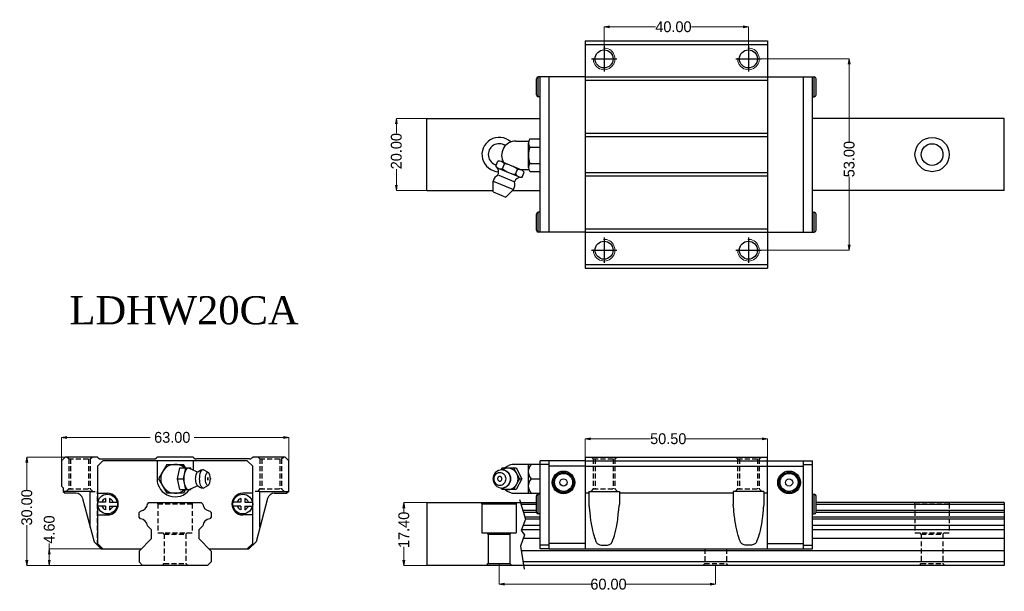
# Model space of a CAD drawing. Extents: x -34 to 239, y -2 to 156.
import ezdxf

# ---------------------------------------------------------------- set-up
doc = ezdxf.new("R2010")
doc.units = 0
doc.header["$LTSCALE"] = 20
doc.header["$MEASUREMENT"] = 0
doc.header["$PDSIZE"] = 0.001
doc.linetypes.add('CENTER2', pattern=[1.125, 0.75, -0.125, 0.125, -0.125])
doc.linetypes.add('DASHED2', pattern=[0.375, 0.25, -0.125])
doc.layers.get('0').update_dxf_attribs({"linetype": 'CONTINUOUS'})
doc.layers.get('Defpoints').update_dxf_attribs({"linetype": 'CONTINUOUS'})
doc.layers.add('0.15', color=1, linetype='CONTINUOUS', lineweight=15)
for name, color, linetype in [('\\M+2A4A4\\M+2A4DF\\M+2BD75', 4, 'CENTER2'), ('\\M+2ABD8\\M+2BA63\\M+2BD75', 1, 'CONTINUOUS'), ('\\M+2ABFC\\M+2BD75', 3, 'CONTINUOUS')]:
    doc.layers.add(name, color=color, linetype=linetype)
doc.layers.add('\\M+2B5EA\\M+2BD75', color=6, linetype='DASHED2', plot=False)
doc.dimstyles.new('line3.0', dxfattribs={"dimtxt": 3, "dimasz": 1.5, "dimexe": 0, "dimexo": 0, "dimgap": 0.09, "dimtad": 0, "dimzin": 0, "dimdsep": 46, "dimtxsty": 'Standard', "dimblk": 'OPEN', "dimcen": 0.09, "dimclrd": 5, "dimclre": 5, "dimclrt": 2, "dimazin": 0, "dimtfac": 1, "dimtmove": 0, "dimatfit": 3, "dimldrblk": 'OPEN', "dimfxl": 0, "dimtolj": 1, "dimtzin": 0, "dimlwd": 0, "dimlwe": 0, "dimarcsym": 0})

# ---------------------------------------------------------------- blocks, each defined once
blk = doc.blocks.new('A$C02B53278')
blk.add_circle((0, 0), 2.5)
at = {"layer": '0.15'}
blk.add_arc((0, 0), 3, 266.1774, 183.8226, dxfattribs=at)
at = {"layer": '\\M+2A4A4\\M+2A4DF\\M+2BD75'}
for p, q in [((0, -3.5), (0, 3.5)), ((-3.5, 0), (3.5, 0))]:
    blk.add_line(p, q, dxfattribs=at)
blk = doc.blocks.new('_Open')
at = {"color": 0, "linetype": 'ByBlock', "lineweight": -2}
for p, q in [((-1, 0.17), (0, 0)), ((-1, -0.17), (0, 0)), ((0, 0), (-1, 0))]:
    blk.add_line(p, q, dxfattribs=at)
blk = doc.blocks.new('*D5')
at = {"color": 5, "lineweight": 0}
for p, q in [((-22.52, 30.41), (-22.52, 40.38)), ((-21.02, 40.38), (2.1, 40.38)), ((38.98, 40.38), (14.28, 40.38)), ((40.48, 30.41), (40.48, 40.38))]:
    blk.add_line(p, q, dxfattribs=at)
at = {"layer": 'Defpoints', "color": 0}
for p in [(40.48, 40.38), (-22.52, 30.41), (40.48, 30.41)]:
    blk.add_point(p, dxfattribs=at)
at = {"color": 5, "lineweight": 0, "xscale": 1.5, "yscale": 1.5, "zscale": 1.5, "rotation": 180}
blk.add_blockref('_Open', (-22.52, 40.38), dxfattribs=at)
at = {"color": 5, "lineweight": 0, "xscale": 1.5, "yscale": 1.5, "zscale": 1.5}
blk.add_blockref('_Open', (40.48, 40.38), dxfattribs=at)
at = {"color": 2, "insert": (8.19, 40.38), "char_height": 3, "attachment_point": 5}
blk.add_mtext('\\A1;63.00', dxfattribs=at)
blk = doc.blocks.new('*D6')
at = {"color": 5, "lineweight": 0}
for p, q in [((-25.9, 9.51), (-25.9, 11.01)), ((-4.38, 9.51), (-25.9, 9.51)), ((-25.9, 6.41), (-25.9, 8.01)), ((2.25, 4.91), (-25.9, 4.91))]:
    blk.add_line(p, q, dxfattribs=at)
at = {"layer": 'Defpoints', "color": 0}
for p in [(-25.9, 9.51), (-4.38, 9.51), (2.25, 4.91)]:
    blk.add_point(p, dxfattribs=at)
at = {"color": 5, "lineweight": 0, "xscale": 1.5, "yscale": 1.5, "zscale": 1.5}
for p, rotation in [((-25.9, 9.51), 90), ((-25.9, 4.91), 270)]:
    blk.add_blockref('_Open', p, dxfattribs=dict(at, rotation=rotation))
at = {"color": 2, "insert": (-25.9, 14.86), "char_height": 3, "attachment_point": 5, "rotation": 90}
blk.add_mtext('\\A1;4.60', dxfattribs=at)
blk = doc.blocks.new('*D7')
at = {"color": 5, "lineweight": 0}
for p, q in [((-17.02, 34.91), (-32.12, 34.91)), ((-32.12, 33.41), (-32.12, 25.9)), ((-32.12, 6.41), (-32.12, 16.09)), ((2.25, 4.91), (-32.12, 4.91))]:
    blk.add_line(p, q, dxfattribs=at)
at = {"layer": 'Defpoints', "color": 0}
for p in [(-32.12, 34.91), (-17.02, 34.91), (2.25, 4.91)]:
    blk.add_point(p, dxfattribs=at)
at = {"color": 5, "lineweight": 0, "xscale": 1.5, "yscale": 1.5, "zscale": 1.5}
for p, rotation in [((-32.12, 34.91), 90), ((-32.12, 4.91), 270)]:
    blk.add_blockref('_Open', p, dxfattribs=dict(at, rotation=rotation))
at = {"color": 2, "insert": (-32.12, 20.99), "char_height": 3, "attachment_point": 5, "rotation": 90}
blk.add_mtext('\\A1;30.00', dxfattribs=at)
blk = doc.blocks.new('*D9')
at = {"color": 5, "lineweight": 0}
for p, q in [((78.75, 22.31), (72.36, 22.31)), ((72.36, 20.81), (72.36, 19.51)), ((72.36, 6.41), (72.36, 10.04)), ((78.75, 4.91), (72.36, 4.91))]:
    blk.add_line(p, q, dxfattribs=at)
at = {"layer": 'Defpoints', "color": 0}
for p in [(72.36, 22.31), (78.75, 22.31), (78.75, 4.91)]:
    blk.add_point(p, dxfattribs=at)
at = {"color": 5, "lineweight": 0, "xscale": 1.5, "yscale": 1.5, "zscale": 1.5}
for p, rotation in [((72.36, 22.31), 90), ((72.36, 4.91), 270)]:
    blk.add_blockref('_Open', p, dxfattribs=dict(at, rotation=rotation))
at = {"color": 2, "insert": (72.36, 14.77), "char_height": 3, "attachment_point": 5, "rotation": 90}
blk.add_mtext('\\A1;17.40', dxfattribs=at)
blk = doc.blocks.new('*D10')
at = {"color": 5, "lineweight": 0}
for p, q in [((122.61, 34.91), (122.61, 40)), ((124.11, 40), (140.75, 40)), ((171.61, 40), (150.52, 40)), ((173.11, 34.91), (173.11, 40))]:
    blk.add_line(p, q, dxfattribs=at)
at = {"layer": 'Defpoints', "color": 0}
for p in [(173.11, 40), (122.61, 34.91), (173.11, 34.91)]:
    blk.add_point(p, dxfattribs=at)
at = {"color": 5, "lineweight": 0, "xscale": 1.5, "yscale": 1.5, "zscale": 1.5, "rotation": 180}
blk.add_blockref('_Open', (122.61, 40), dxfattribs=at)
at = {"color": 5, "lineweight": 0, "xscale": 1.5, "yscale": 1.5, "zscale": 1.5}
blk.add_blockref('_Open', (173.11, 40), dxfattribs=at)
at = {"color": 2, "insert": (145.63, 40), "char_height": 3, "attachment_point": 5}
blk.add_mtext('\\A1;50.50', dxfattribs=at)
blk = doc.blocks.new('*D11')
at = {"color": 5, "lineweight": 0}
for p, q in [((98.75, 5.41), (98.75, -0.29)), ((158.75, 4.91), (158.75, -0.29)), ((100.25, -0.29), (124.17, -0.29)), ((157.25, -0.29), (133.97, -0.29))]:
    blk.add_line(p, q, dxfattribs=at)
at = {"layer": 'Defpoints', "color": 0}
for p in [(98.75, 5.41), (158.75, 4.91), (158.75, -0.29)]:
    blk.add_point(p, dxfattribs=at)
at = {"color": 5, "lineweight": 0, "xscale": 1.5, "yscale": 1.5, "zscale": 1.5, "rotation": 180}
blk.add_blockref('_Open', (98.75, -0.29), dxfattribs=at)
at = {"color": 5, "lineweight": 0, "xscale": 1.5, "yscale": 1.5, "zscale": 1.5}
blk.add_blockref('_Open', (158.75, -0.29), dxfattribs=at)
at = {"color": 2, "insert": (129.07, -0.29), "char_height": 3, "attachment_point": 5}
blk.add_mtext('\\A1;60.00', dxfattribs=at)
blk = doc.blocks.new('*D12')
at = {"color": 5, "lineweight": 0}
for p, q in [((78.75, 128.76), (70.28, 128.76)), ((70.28, 127.26), (70.28, 124.64)), ((70.28, 110.26), (70.28, 114.75)), ((78.75, 108.76), (70.28, 108.76))]:
    blk.add_line(p, q, dxfattribs=at)
at = {"layer": 'Defpoints', "color": 0}
for p in [(78.75, 128.76), (70.28, 108.76), (78.75, 108.76)]:
    blk.add_point(p, dxfattribs=at)
at = {"color": 5, "lineweight": 0, "xscale": 1.5, "yscale": 1.5, "zscale": 1.5}
for p, rotation in [((70.28, 128.76), 90), ((70.28, 108.76), 270)]:
    blk.add_blockref('_Open', p, dxfattribs=dict(at, rotation=rotation))
at = {"color": 2, "insert": (70.28, 119.69), "char_height": 3, "attachment_point": 5, "rotation": 90}
blk.add_mtext('\\A1;20.00', dxfattribs=at)
blk = doc.blocks.new('*D13')
at = {"color": 5, "lineweight": 0}
for p, q in [((127.86, 146.32), (127.86, 154.15)), ((129.36, 154.15), (142.11, 154.15)), ((166.36, 154.15), (152.03, 154.15)), ((167.86, 146.32), (167.86, 154.15))]:
    blk.add_line(p, q, dxfattribs=at)
at = {"layer": 'Defpoints', "color": 0}
for p in [(167.86, 154.15), (127.86, 146.32), (167.86, 146.32)]:
    blk.add_point(p, dxfattribs=at)
at = {"color": 5, "lineweight": 0, "xscale": 1.5, "yscale": 1.5, "zscale": 1.5, "rotation": 180}
blk.add_blockref('_Open', (127.86, 154.15), dxfattribs=at)
at = {"color": 5, "lineweight": 0, "xscale": 1.5, "yscale": 1.5, "zscale": 1.5}
blk.add_blockref('_Open', (167.86, 154.15), dxfattribs=at)
at = {"color": 2, "insert": (147.07, 154.15), "char_height": 3, "attachment_point": 5}
blk.add_mtext('\\A1;40.00', dxfattribs=at)
blk = doc.blocks.new('*D14')
at = {"color": 5, "lineweight": 0}
for p, q in [((169.03, 145.26), (195.76, 145.26)), ((195.76, 143.76), (195.76, 122.37)), ((195.76, 93.76), (195.76, 112.59)), ((169.03, 92.26), (195.76, 92.26))]:
    blk.add_line(p, q, dxfattribs=at)
at = {"layer": 'Defpoints', "color": 0}
for p in [(169.03, 145.26), (169.03, 92.26), (195.76, 92.26)]:
    blk.add_point(p, dxfattribs=at)
at = {"color": 5, "lineweight": 0, "xscale": 1.5, "yscale": 1.5, "zscale": 1.5}
for p, rotation in [((195.76, 145.26), 90), ((195.76, 92.26), 270)]:
    blk.add_blockref('_Open', p, dxfattribs=dict(at, rotation=rotation))
at = {"color": 2, "insert": (195.76, 117.48), "char_height": 3, "attachment_point": 5, "rotation": 90}
blk.add_mtext('\\A1;53.00', dxfattribs=at)

msp = doc.modelspace()

# ---------------------------------------------------------------- linework, layer by layer
at = {"ltscale": 1.2}
for p, q in [((122.609, 150.258), (122.609, 87.258)), ((122.609, 150.258), (173.109, 150.258)), ((173.109, 150.258), (173.109, 87.258)), ((122.609, 149.258), (173.109, 149.258)), ((122.609, 140.258), (173.109, 140.258)), ((122.609, 139.344), (173.109, 139.344)), ((122.609, 124.672), (173.109, 124.672)), ((122.609, 123.758), (173.109, 123.758)), ((122.609, 113.758), (173.109, 113.758)), ((122.609, 112.844), (173.109, 112.844)), ((122.609, 98.172), (173.109, 98.172)), ((122.609, 97.258), (173.109, 97.258)), ((122.609, 88.258), (173.109, 88.258)), ((122.609, 87.258), (173.109, 87.258))]:
    msp.add_line(p, q, dxfattribs=at)
for p, q in [((109.109, 135.269), (109.109, 139.747)), ((110.109, 140.247), (109.609, 140.247)), ((109.609, 134.769), (109.609, 140.247)), ((122.609, 140.258), (110.109, 140.258)), ((110.109, 97.258), (110.109, 140.258)), ((173.109, 140.258), (185.609, 140.258)), ((185.609, 97.258), (185.609, 140.258)), ((185.609, 140.247), (186.109, 140.247)), ((186.109, 134.769), (186.109, 140.247)), ((186.609, 135.269), (186.609, 139.747)), ((110.109, 134.769), (109.609, 134.769)), ((185.609, 134.769), (186.109, 134.769)), ((78.754, 128.758), (110.109, 128.758)), ((238.754, 128.758), (185.609, 128.758)), ((78.754, 108.758), (97.109, 108.758)), ((102.459, 108.757), (110.109, 108.757)), ((238.754, 108.758), (185.609, 108.758)), ((109.109, 97.769), (109.109, 102.247)), ((110.109, 102.747), (109.609, 102.747)), ((109.609, 97.269), (109.609, 102.747)), ((185.609, 102.747), (186.109, 102.747)), ((186.109, 97.269), (186.109, 102.747)), ((186.609, 97.769), (186.609, 102.247)), ((110.109, 97.269), (109.609, 97.269)), ((122.609, 97.258), (110.109, 97.258)), ((173.109, 97.258), (185.609, 97.258)), ((185.609, 97.269), (186.109, 97.269)), ((127.859, 35.91), (127.859, 35.91)), ((110.109, 9.51), (110.109, 33.91)), ((112.609, 33.91), (110.109, 33.91)), ((112.609, 32.91), (110.109, 32.91)), ((122.609, 33.91), (173.109, 33.91)), ((183.109, 9.51), (183.109, 33.91)), ((183.109, 33.91), (185.609, 33.91)), ((183.109, 32.91), (185.609, 32.91)), ((185.609, 9.51), (185.609, 33.91)), ((122.609, 32.41), (173.109, 32.41)), ((110.109, 24.649), (109.609, 24.649)), ((109.609, 19.171), (109.609, 24.649)), ((185.609, 24.649), (186.109, 24.649)), ((186.109, 19.171), (186.109, 24.649)), ((78.754, 22.31), (78.754, 4.91)), ((78.754, 22.31), (109.123, 22.31)), ((109.109, 19.671), (109.109, 24.149)), ((186.609, 19.671), (186.609, 24.149)), ((238.754, 22.31), (186.609, 22.31)), ((110.109, 19.171), (109.609, 19.171)), ((185.609, 19.171), (186.109, 19.171)), ((112.609, 10.51), (110.109, 10.51)), ((112.609, 9.51), (110.109, 9.51)), ((183.109, 10.51), (185.609, 10.51)), ((183.109, 9.51), (185.609, 9.51))]:
    msp.add_line(p, q)
at = {"ltscale": 0.27}
for p, q in [((112.609, 97.258), (112.609, 140.258)), ((183.109, 97.258), (183.109, 140.258)), ((78.754, 108.758), (78.754, 128.758)), ((238.754, 108.758), (238.754, 128.758)), ((-21.52, 34.91), (-22.52, 33.91)), ((-22.52, 33.91), (-22.52, 26.91)), ((-12.52, 34.91), (-21.52, 34.91)), ((-12.312, 34.703), (-12.52, 34.91)), ((-11.02, 33.91), (-12.52, 32.41)), ((-11.605, 34.41), (3.066, 34.41)), ((8.98, 33.91), (-11.02, 33.91)), ((3.98, 34.91), (3.773, 34.703)), ((13.98, 34.91), (3.98, 34.91)), ((3.98, 33.91), (3.98, 28.91)), ((6.671, 32.91), (4.362, 28.91)), ((6.671, 32.91), (11.29, 32.91)), ((28.98, 33.91), (8.98, 33.91)), ((11.867, 31.91), (11.29, 32.91)), ((14.188, 34.703), (13.98, 34.91)), ((13.98, 33.91), (13.98, 31.344)), ((29.566, 34.41), (14.895, 34.41)), ((30.48, 32.41), (28.98, 33.91)), ((30.273, 34.703), (30.48, 34.91)), ((39.48, 34.91), (30.48, 34.91)), ((39.48, 34.91), (40.48, 33.91)), ((40.48, 25.41), (40.48, 33.91)), ((110.609, 32.91), (103.098, 32.91)), ((106.846, 32.91), (106.846, 24.91)), ((122.609, 33.91), (112.609, 33.91)), ((112.609, 9.51), (112.609, 33.91)), ((122.609, 34.91), (173.109, 34.91)), ((122.609, 34.91), (122.609, 9.51)), ((122.609, 34.91), (122.609, 9.51)), ((173.109, 9.51), (173.109, 34.91)), ((173.109, 33.91), (183.109, 33.91)), ((183.109, 9.51), (183.109, 33.91)), ((-12.52, 32.41), (-12.52, 11.01)), ((9.619, 28.91), (10.282, 31.91)), ((10.282, 31.91), (13.296, 31.91)), ((11.307, 28.91), (11.97, 31.91)), ((11.507, 29.495), (11.572, 30.058)), ((11.572, 30.058), (11.679, 30.576)), ((11.679, 30.576), (11.821, 31.031)), ((11.821, 31.031), (11.995, 31.404)), ((11.995, 31.404), (12.194, 31.681)), ((12.194, 31.681), (12.409, 31.852)), ((12.409, 31.852), (12.633, 31.91)), ((12.633, 31.91), (12.857, 31.852)), ((12.857, 31.852), (14.859, 30.946)), ((13.359, 31.625), (13.296, 31.91)), ((14.789, 29.994), (14.882, 30.289)), ((14.859, 30.946), (15.1, 30.848)), ((14.882, 30.289), (14.995, 30.532)), ((14.995, 30.532), (15.124, 30.712)), ((15.1, 30.848), (15.315, 30.857)), ((15.124, 30.712), (15.264, 30.823)), ((15.264, 30.823), (15.315, 30.857)), ((15.315, 30.857), (15.869, 31.222)), ((15.7, 31.088), (15.869, 31.222)), ((15.842, 29.887), (15.932, 30.328)), ((15.869, 31.222), (16.195, 31.387)), ((15.932, 30.328), (16.053, 30.715)), ((16.053, 30.715), (16.201, 31.033)), ((16.195, 31.387), (16.384, 31.435)), ((16.201, 31.033), (16.37, 31.269)), ((16.37, 31.269), (16.554, 31.414)), ((16.384, 31.435), (16.744, 31.463)), ((16.554, 31.414), (16.744, 31.463)), ((16.744, 31.463), (16.935, 31.414)), ((16.935, 31.414), (18.185, 30.667)), ((17.482, 29.905), (17.567, 30.177)), ((17.567, 30.177), (17.671, 30.399)), ((17.671, 30.399), (17.789, 30.565)), ((17.789, 30.565), (17.918, 30.667)), ((17.918, 30.667), (18.052, 30.701)), ((18.052, 30.701), (18.185, 30.667)), ((18.185, 30.667), (18.314, 30.565)), ((18.433, 30.399), (18.314, 30.565)), ((18.536, 30.177), (18.433, 30.399)), ((18.622, 29.905), (18.536, 30.177)), ((30.48, 11.01), (30.48, 32.41)), ((97.507, 30.328), (97.289, 29.887)), ((97.8, 30.715), (97.507, 30.328)), ((97.756, 30.177), (97.55, 29.905)), ((97.756, 30.177), (98.007, 30.399)), ((97.8, 30.715), (98.157, 31.033)), ((98.007, 30.399), (98.293, 30.565)), ((98.157, 31.033), (98.565, 31.269)), ((98.267, 30.55), (98.27, 30.548)), ((98.293, 30.565), (98.604, 30.667)), ((98.565, 31.269), (99.008, 31.414)), ((98.604, 30.667), (98.926, 30.701)), ((98.926, 30.701), (99.249, 30.667)), ((99.008, 31.414), (99.468, 31.463)), ((99.249, 30.667), (99.56, 30.565)), ((99.571, 31.91), (99.324, 31.448)), ((99.468, 31.463), (99.928, 31.414)), ((99.56, 30.565), (99.846, 30.399)), ((99.571, 31.91), (103.47, 31.91)), ((99.692, 31.439), (100.11, 31.681)), ((99.846, 30.399), (100.097, 30.177)), ((99.928, 31.414), (100.371, 31.269)), ((99.928, 31.414), (100.073, 31.387)), ((100.073, 31.387), (100.51, 31.243)), ((100.097, 30.177), (100.303, 29.905)), ((100.11, 31.681), (100.63, 31.852)), ((100.371, 31.269), (100.779, 31.033)), ((100.51, 31.243), (100.914, 31.01)), ((100.63, 31.852), (101.171, 31.91)), ((100.779, 31.033), (101.136, 30.715)), ((100.914, 31.01), (101.267, 30.695)), ((101.136, 30.715), (101.429, 30.328)), ((101.171, 31.91), (101.712, 31.852)), ((101.267, 30.695), (101.557, 30.313)), ((101.429, 30.328), (101.647, 29.887)), ((101.557, 30.313), (101.773, 29.876)), ((101.712, 31.852), (102.232, 31.681)), ((102.232, 31.681), (102.711, 31.404)), ((102.711, 31.404), (103.131, 31.031)), ((102.771, 31.91), (104.371, 28.91)), ((103.131, 31.031), (103.475, 30.576)), ((103.47, 31.91), (105.071, 28.91)), ((103.475, 30.576), (103.732, 30.058)), ((103.732, 30.058), (103.889, 29.495)), ((122.609, 32.41), (112.609, 32.41)), ((173.109, 32.41), (183.109, 32.41)), ((4.362, 28.91), (6.671, 24.91)), ((10.282, 25.91), (9.619, 28.91)), ((9.619, 28.91), (11.307, 28.91)), ((11.97, 25.91), (11.307, 28.91)), ((11.485, 28.91), (11.507, 29.495)), ((11.507, 28.324), (11.485, 28.91)), ((11.572, 27.762), (11.507, 28.324)), ((11.679, 27.243), (11.572, 27.762)), ((14.663, 28.91), (14.678, 29.29)), ((14.678, 28.529), (14.663, 28.91)), ((14.678, 29.29), (14.72, 29.656)), ((14.72, 28.163), (14.678, 28.529)), ((14.72, 29.656), (14.789, 29.994)), ((14.789, 27.826), (14.72, 28.163)), ((14.882, 27.53), (14.789, 27.826)), ((14.995, 27.287), (14.882, 27.53)), ((15.124, 27.107), (14.995, 27.287)), ((15.767, 28.91), (15.786, 29.408)), ((15.786, 28.411), (15.767, 28.91)), ((15.786, 29.408), (15.842, 29.887)), ((15.842, 27.932), (15.786, 28.411)), ((15.932, 27.491), (15.842, 27.932)), ((16.053, 27.104), (15.932, 27.491)), ((17.366, 28.91), (17.379, 29.259)), ((17.379, 28.56), (17.366, 28.91)), ((17.379, 29.259), (17.418, 29.595)), ((17.418, 28.224), (17.379, 28.56)), ((17.418, 29.595), (17.482, 29.905)), ((17.482, 27.914), (17.418, 28.224)), ((17.567, 27.643), (17.482, 27.914)), ((17.671, 27.42), (17.567, 27.643)), ((17.789, 27.254), (17.671, 27.42)), ((18.314, 27.254), (18.433, 27.42)), ((18.433, 27.42), (18.536, 27.643)), ((18.536, 27.643), (18.622, 27.914)), ((18.685, 29.595), (18.622, 29.905)), ((18.622, 27.914), (18.685, 28.224)), ((18.724, 29.259), (18.685, 29.595)), ((18.685, 28.224), (18.724, 28.56)), ((18.737, 28.91), (18.724, 29.259)), ((18.724, 28.56), (18.737, 28.91)), ((97.154, 29.408), (97.109, 28.91)), ((97.109, 28.91), (97.154, 28.411)), ((97.289, 29.887), (97.154, 29.408)), ((97.154, 28.411), (97.289, 27.932)), ((97.303, 29.259), (97.271, 28.91)), ((97.271, 28.91), (97.303, 28.56)), ((97.289, 27.932), (97.507, 27.491)), ((97.397, 29.595), (97.303, 29.259)), ((97.303, 28.56), (97.397, 28.224)), ((97.55, 29.905), (97.397, 29.595)), ((97.397, 28.224), (97.55, 27.914)), ((97.507, 27.491), (97.8, 27.104)), ((97.55, 27.914), (97.756, 27.643)), ((97.756, 27.643), (98.007, 27.42)), ((98.007, 27.42), (98.293, 27.254)), ((99.56, 27.254), (99.846, 27.42)), ((99.846, 27.42), (100.097, 27.643)), ((100.303, 27.914), (100.097, 27.643)), ((100.303, 29.905), (100.456, 29.595)), ((100.456, 28.224), (100.303, 27.914)), ((100.456, 29.595), (100.55, 29.259)), ((100.55, 28.56), (100.456, 28.224)), ((100.55, 29.259), (100.582, 28.91)), ((100.582, 28.91), (100.55, 28.56)), ((101.429, 27.491), (101.136, 27.104)), ((101.557, 27.507), (101.267, 27.124)), ((101.647, 27.932), (101.429, 27.491)), ((101.773, 27.943), (101.557, 27.507)), ((101.647, 29.887), (101.782, 29.408)), ((101.782, 28.411), (101.647, 27.932)), ((101.773, 29.876), (101.906, 29.402)), ((101.906, 28.417), (101.773, 27.943)), ((101.782, 29.408), (101.827, 28.91)), ((101.827, 28.91), (101.782, 28.411)), ((101.906, 29.402), (101.951, 28.91)), ((101.951, 28.91), (101.906, 28.417)), ((104.371, 28.91), (102.771, 25.91)), ((105.071, 28.91), (103.47, 25.91)), ((103.732, 27.762), (103.475, 27.243)), ((103.889, 28.324), (103.732, 27.762)), ((103.889, 29.495), (103.943, 28.91)), ((103.943, 28.91), (103.889, 28.324)), ((104.371, 28.91), (105.071, 28.91)), ((107.626, 28.91), (110.109, 28.91)), ((-22.52, 26.91), (-22.02, 26.41)), ((-22.02, 26.41), (-22.02, 25.41)), ((-22.02, 25.41), (-21.52, 24.91)), ((-14.52, 25.41), (-22.02, 25.41)), ((-18.573, 24.91), (-21.52, 24.91)), ((-14.52, 15.508), (-14.52, 25.41)), ((-12.52, 24.91), (-9.77, 24.91)), ((11.29, 24.91), (6.671, 24.91)), ((10.282, 25.91), (13.296, 25.91)), ((11.867, 25.91), (11.29, 24.91)), ((11.821, 26.788), (11.679, 27.243)), ((11.995, 26.415), (11.821, 26.788)), ((12.194, 26.138), (11.995, 26.415)), ((12.194, 26.138), (12.409, 25.967)), ((12.409, 25.967), (12.633, 25.91)), ((12.633, 25.91), (12.857, 25.967)), ((12.857, 25.967), (14.859, 26.873)), ((13.296, 25.91), (13.359, 26.194)), ((14.859, 26.873), (15.1, 26.971)), ((15.052, 26.974), (15.1, 26.971)), ((15.1, 26.971), (15.315, 26.962)), ((15.124, 27.107), (15.264, 26.996)), ((15.264, 26.996), (15.315, 26.962)), ((15.315, 26.962), (15.869, 26.597)), ((15.869, 26.597), (16.195, 26.433)), ((16.201, 26.787), (16.053, 27.104)), ((16.195, 26.433), (16.384, 26.384)), ((16.37, 26.551), (16.201, 26.787)), ((16.37, 26.551), (16.554, 26.405)), ((16.384, 26.384), (16.744, 26.356)), ((16.554, 26.405), (16.744, 26.356)), ((16.744, 26.356), (16.935, 26.405)), ((16.935, 26.405), (18.185, 27.152)), ((17.777, 27.271), (17.779, 27.272)), ((17.789, 27.254), (17.918, 27.152)), ((17.918, 27.152), (18.052, 27.118)), ((18.052, 27.118), (18.185, 27.152)), ((18.185, 27.152), (18.314, 27.254)), ((30.48, 24.91), (27.73, 24.91)), ((32.48, 25.41), (40.48, 25.41)), ((32.48, 15.508), (32.48, 25.41)), ((36.534, 24.91), (39.98, 24.91)), ((40.48, 25.41), (39.98, 24.91)), ((97.8, 27.104), (98.157, 26.787)), ((98.157, 26.787), (98.565, 26.551)), ((98.267, 27.269), (98.27, 27.271)), ((98.293, 27.254), (98.604, 27.152)), ((98.565, 26.551), (99.008, 26.405)), ((98.604, 27.152), (98.926, 27.118)), ((98.926, 27.118), (99.249, 27.152)), ((99.008, 26.405), (99.468, 26.356)), ((99.249, 27.152), (99.56, 27.254)), ((99.324, 26.372), (99.571, 25.91)), ((99.468, 26.356), (99.928, 26.405)), ((103.47, 25.91), (99.571, 25.91)), ((99.692, 26.38), (100.11, 26.138)), ((99.928, 26.405), (100.371, 26.551)), ((99.928, 26.405), (100.073, 26.433)), ((100.073, 26.433), (100.51, 26.576)), ((100.11, 26.138), (100.63, 25.967)), ((100.371, 26.551), (100.779, 26.787)), ((100.51, 26.576), (100.914, 26.81)), ((100.63, 25.967), (101.171, 25.91)), ((100.779, 26.787), (101.136, 27.104)), ((100.914, 26.81), (101.267, 27.124)), ((101.171, 25.91), (101.712, 25.967)), ((101.712, 25.967), (102.232, 26.138)), ((102.232, 26.138), (102.711, 26.415)), ((102.711, 26.415), (103.131, 26.788)), ((103.098, 24.91), (110.109, 24.91)), ((103.475, 27.243), (103.131, 26.788)), ((123.608, 24.91), (122.609, 24.91)), ((123.608, 25.41), (132.11, 25.41)), ((123.608, 25.41), (123.608, 21.766)), ((132.11, 25.41), (132.11, 21.766)), ((163.608, 24.91), (132.11, 24.91)), ((172.11, 25.41), (163.608, 25.41)), ((163.608, 25.41), (163.608, 21.766)), ((172.11, 25.41), (172.11, 21.766)), ((173.109, 24.91), (172.11, 24.91)), ((-16.642, 23.427), (-13.435, 11.459)), ((1.321, 21.91), (1.72, 22.31)), ((1.321, 21.91), (1.72, 22.31)), ((1.72, 22.31), (16.24, 22.31)), ((1.72, 22.31), (16.24, 22.31)), ((16.24, 22.31), (16.64, 21.91)), ((16.24, 22.31), (16.64, 21.91)), ((34.602, 23.427), (31.395, 11.459)), ((94.004, 22.01), (93.831, 22.31)), ((94.004, 22.01), (94.004, 13.91)), ((94.004, 22.01), (103.504, 22.01)), ((103.504, 22.01), (103.677, 22.31)), ((103.504, 22.01), (103.504, 13.91)), ((238.754, 22.31), (238.754, 4.91)), ((-1.02, 19.57), (-0.601, 19.989)), ((-1.02, 19.57), (-0.601, 19.989)), ((-1.02, 18.24), (-1.02, 19.57)), ((-1.02, 18.24), (-1.02, 19.57)), ((18.561, 19.989), (18.98, 19.57)), ((18.561, 19.989), (18.98, 19.57)), ((18.98, 19.57), (18.98, 18.239)), ((18.98, 19.57), (18.98, 18.239)), ((109.109, 21.796), (104.814, 21.796)), ((109.109, 20.104), (105.354, 20.104)), ((109.119, 19.57), (105.525, 19.57)), ((123.608, 21.734), (123.612, 21.68)), ((123.612, 21.68), (123.625, 21.599)), ((123.625, 21.599), (123.631, 21.567)), ((123.631, 21.567), (123.655, 21.44)), ((123.655, 21.44), (123.677, 21.324)), ((123.677, 21.324), (123.714, 21.103)), ((123.714, 21.103), (123.749, 20.843)), ((123.749, 20.843), (123.759, 20.751)), ((123.759, 20.751), (123.772, 20.591)), ((123.772, 20.591), (123.784, 20.436)), ((123.784, 20.436), (123.811, 20.114)), ((123.811, 20.114), (123.869, 19.486)), ((123.811, 20.114), (123.869, 19.486)), ((123.869, 19.486), (123.983, 18.442)), ((131.788, 18.902), (131.889, 19.91)), ((131.889, 19.91), (131.918, 20.246)), ((131.918, 20.246), (131.942, 20.543)), ((131.942, 20.543), (131.953, 20.687)), ((131.953, 20.687), (131.967, 20.825)), ((131.967, 20.825), (131.996, 21.052)), ((131.996, 21.052), (132.03, 21.261)), ((132.03, 21.261), (132.041, 21.325)), ((132.041, 21.325), (132.069, 21.472)), ((132.069, 21.472), (132.09, 21.584)), ((132.09, 21.584), (132.104, 21.672)), ((132.105, 21.762), (132.1, 21.766)), ((132.104, 21.672), (132.107, 21.695)), ((132.11, 21.744), (132.105, 21.762)), ((132.107, 21.695), (132.11, 21.744)), ((163.608, 21.744), (163.613, 21.762)), ((163.61, 21.695), (163.608, 21.744)), ((163.613, 21.672), (163.61, 21.695)), ((163.613, 21.762), (163.618, 21.766)), ((163.628, 21.584), (163.613, 21.672)), ((163.649, 21.472), (163.628, 21.584)), ((163.677, 21.325), (163.649, 21.472)), ((163.688, 21.261), (163.677, 21.325)), ((163.722, 21.052), (163.688, 21.261)), ((163.751, 20.825), (163.722, 21.052)), ((163.765, 20.687), (163.751, 20.825)), ((163.776, 20.543), (163.765, 20.687)), ((163.8, 20.246), (163.776, 20.543)), ((163.829, 19.91), (163.8, 20.246)), ((163.93, 18.902), (163.829, 19.91)), ((171.849, 19.486), (171.735, 18.442)), ((171.907, 20.114), (171.849, 19.486)), ((171.934, 20.436), (171.907, 20.114)), ((171.946, 20.591), (171.934, 20.436)), ((171.959, 20.751), (171.946, 20.591)), ((171.969, 20.843), (171.959, 20.751)), ((172.004, 21.103), (171.969, 20.843)), ((172.041, 21.324), (172.004, 21.103)), ((172.063, 21.44), (172.041, 21.324)), ((172.087, 21.567), (172.063, 21.44)), ((172.093, 21.599), (172.087, 21.567)), ((172.106, 21.68), (172.093, 21.599)), ((172.11, 21.734), (172.106, 21.68)), ((238.754, 19.57), (186.599, 19.57)), ((238.754, 21.796), (186.609, 21.796)), ((238.754, 20.104), (186.609, 20.104)), ((-12.52, 18.91), (-9.77, 18.91)), ((-0.611, 17.831), (-1.02, 18.24)), ((-0.611, 17.831), (-1.02, 18.24)), ((18.98, 18.239), (18.573, 17.831)), ((18.98, 18.239), (18.573, 17.831)), ((30.48, 18.91), (27.73, 18.91)), ((110.109, 18.24), (105.95, 18.24)), ((110.109, 17.717), (106.083, 17.717)), ((123.983, 18.442), (124.126, 17.371)), ((124.126, 17.371), (124.179, 17.016)), ((124.179, 17.016), (124.355, 15.978)), ((131.276, 15.523), (131.461, 16.533)), ((131.461, 16.533), (131.621, 17.575)), ((131.621, 17.575), (131.669, 17.923)), ((131.669, 17.923), (131.788, 18.902)), ((164.049, 17.923), (163.93, 18.902)), ((164.096, 17.575), (164.049, 17.923)), ((164.257, 16.533), (164.096, 17.575)), ((164.441, 15.523), (164.257, 16.533)), ((171.539, 17.016), (171.363, 15.978)), ((171.592, 17.371), (171.539, 17.016)), ((171.735, 18.442), (171.592, 17.371)), ((238.754, 18.24), (185.609, 18.24)), ((238.754, 17.717), (185.609, 17.717)), ((2.43, 14.79), (1.322, 15.898)), ((2.43, 14.79), (1.322, 15.898)), ((2.43, 12.36), (2.43, 14.79)), ((2.43, 12.359), (2.43, 14.79)), ((16.639, 15.897), (15.53, 14.789)), ((16.639, 15.897), (15.53, 14.789)), ((15.53, 14.789), (15.53, 12.36)), ((15.53, 14.789), (15.53, 12.36)), ((94.004, 13.91), (103.504, 13.91)), ((95.754, 13.61), (95.454, 13.91)), ((101.754, 13.61), (102.054, 13.91)), ((110.109, 14.79), (104.91, 14.79)), ((110.109, 16.012), (105.4, 16.012)), ((124.355, 15.978), (124.511, 15.182)), ((124.511, 15.182), (124.647, 14.565)), ((124.647, 14.565), (124.821, 13.861)), ((124.821, 13.861), (124.971, 13.316)), ((130.703, 13.168), (130.909, 13.908)), ((130.909, 13.908), (131.127, 14.814)), ((131.127, 14.814), (131.276, 15.523)), ((164.59, 14.814), (164.441, 15.523)), ((164.809, 13.908), (164.59, 14.814)), ((165.015, 13.168), (164.809, 13.908)), ((170.897, 13.861), (170.747, 13.316)), ((171.071, 14.565), (170.897, 13.861)), ((171.207, 15.182), (171.071, 14.565)), ((171.363, 15.978), (171.207, 15.182)), ((238.754, 16.012), (185.609, 16.012)), ((238.754, 14.79), (185.609, 14.79)), ((-11.486, 9.51), (-13.435, 11.459)), ((-12.52, 11.01), (-11.02, 9.51)), ((-1.02, 8.909), (2.43, 12.359)), ((15.53, 12.36), (18.981, 8.909)), ((28.98, 9.51), (30.48, 11.01)), ((29.446, 9.51), (31.395, 11.459)), ((95.754, 13.61), (95.754, 5.41)), ((95.754, 13.61), (101.754, 13.61)), ((101.754, 13.61), (101.754, 5.41)), ((110.109, 12.36), (105.462, 12.36)), ((122.609, 11.01), (112.609, 11.01)), ((124.971, 13.316), (125.176, 12.653)), ((125.176, 12.653), (125.353, 12.142)), ((125.353, 12.142), (125.591, 11.54)), ((125.591, 11.54), (125.653, 11.397)), ((125.653, 11.397), (125.685, 11.327)), ((125.685, 11.327), (125.731, 11.241)), ((125.731, 11.241), (125.844, 11.089)), ((125.844, 11.089), (125.947, 10.987)), ((125.947, 10.987), (126.098, 10.873)), ((129.634, 10.883), (129.79, 11.005)), ((129.79, 11.005), (129.897, 11.116)), ((129.897, 11.116), (129.999, 11.263)), ((129.999, 11.263), (130.037, 11.334)), ((130.037, 11.334), (130.068, 11.405)), ((130.068, 11.405), (130.304, 11.982)), ((130.304, 11.982), (130.54, 12.646)), ((130.54, 12.646), (130.703, 13.168)), ((165.178, 12.646), (165.015, 13.168)), ((165.414, 11.982), (165.178, 12.646)), ((165.65, 11.405), (165.414, 11.982)), ((165.681, 11.334), (165.65, 11.405)), ((165.718, 11.263), (165.681, 11.334)), ((165.821, 11.116), (165.718, 11.263)), ((165.928, 11.005), (165.821, 11.116)), ((166.084, 10.883), (165.928, 11.005)), ((169.771, 10.987), (169.619, 10.873)), ((169.874, 11.089), (169.771, 10.987)), ((169.987, 11.241), (169.874, 11.089)), ((170.033, 11.327), (169.987, 11.241)), ((170.065, 11.397), (170.033, 11.327)), ((170.127, 11.54), (170.065, 11.397)), ((170.364, 12.142), (170.127, 11.54)), ((170.542, 12.653), (170.364, 12.142)), ((170.747, 13.316), (170.542, 12.653)), ((173.109, 11.01), (183.109, 11.01)), ((238.754, 12.36), (185.609, 12.36)), ((-11.486, 9.51), (-0.419, 9.51)), ((-1.02, 8.909), (-1.02, 5.91)), ((18.38, 9.51), (29.446, 9.51)), ((18.98, 8.909), (18.98, 5.91)), ((238.754, 8.91), (104.906, 8.91)), ((112.609, 9.51), (183.109, 9.51)), ((126.098, 10.873), (126.301, 10.762)), ((126.301, 10.762), (126.469, 10.694)), ((126.469, 10.694), (126.714, 10.619)), ((126.714, 10.619), (127.064, 10.55)), ((127.064, 10.55), (127.428, 10.51)), ((127.428, 10.51), (127.714, 10.497)), ((127.714, 10.497), (128.105, 10.5)), ((128.105, 10.5), (128.407, 10.52)), ((128.407, 10.52), (128.781, 10.571)), ((128.781, 10.571), (129.063, 10.635)), ((129.063, 10.635), (129.316, 10.719)), ((129.316, 10.719), (129.5, 10.803)), ((129.5, 10.803), (129.634, 10.883)), ((166.218, 10.803), (166.084, 10.883)), ((166.402, 10.719), (166.218, 10.803)), ((166.655, 10.635), (166.402, 10.719)), ((166.937, 10.571), (166.655, 10.635)), ((167.311, 10.52), (166.937, 10.571)), ((167.613, 10.5), (167.311, 10.52)), ((168.004, 10.497), (167.613, 10.5)), ((168.29, 10.51), (168.004, 10.497)), ((168.653, 10.55), (168.29, 10.51)), ((169.004, 10.619), (168.653, 10.55)), ((169.249, 10.694), (169.004, 10.619)), ((169.417, 10.762), (169.249, 10.694)), ((169.619, 10.873), (169.417, 10.762)), ((-0.02, 4.91), (-1.02, 5.91)), ((17.98, 4.91), (18.98, 5.91)), ((238.754, 5.91), (105.406, 5.91)), ((17.98, 4.91), (-0.02, 4.91)), ((238.754, 4.91), (78.754, 4.91)), ((95.254, 4.91), (95.754, 5.41)), ((95.754, 5.41), (101.754, 5.41)), ((102.253, 4.91), (101.753, 5.41))]:
    msp.add_line(p, q, dxfattribs=at)
at = {"linetype": 'Continuous'}
for p, q in [((107.251, 123.079), (110.109, 123.079)), ((103.388, 122.491), (106.989, 122.491)), ((106.918, 115.183), (106.918, 121.951)), ((107.251, 120.823), (110.109, 120.823)), ((97.863, 115.546), (98.424, 116.901)), ((98.664, 114.9), (104.135, 112.633)), ((99.448, 116.792), (104.919, 114.526)), ((99.687, 114.791), (100.248, 116.146)), ((103.335, 113.28), (103.896, 114.635)), ((104.5, 114.643), (106.989, 114.643)), ((107.251, 116.311), (110.109, 116.311)), ((98.639, 112.997), (102.808, 111.27)), ((105.159, 112.524), (105.72, 113.879)), ((107.251, 114.055), (110.109, 114.055)), ((97.109, 111.401), (102.761, 109.06)), ((97.109, 108.427), (97.109, 111.401)), ((97.109, 108.427), (100.658, 106.957)), ((100.658, 106.957), (102.761, 109.06))]:
    msp.add_line(p, q, dxfattribs=at)
at = {"ltscale": 0.27}
for points in [[(17.932, 28.91), (17.966, 28.693), (17.999, 28.63), (18.035, 28.6), (18.069, 28.6), (18.106, 28.631), (18.137, 28.69), (18.166, 28.821), (18.171, 28.91), (18.138, 29.127), (18.105, 29.19), (18.068, 29.219), (18.034, 29.219), (17.998, 29.189), (17.966, 29.129), (17.937, 28.999), (17.932, 28.91)], [(99.518, 28.91), (99.485, 29.12), (99.441, 29.225), (99.378, 29.323), (99.298, 29.407), (99.207, 29.473), (99.109, 29.518), (98.976, 29.547), (98.853, 29.545), (98.746, 29.519), (98.63, 29.463), (98.519, 29.374), (98.431, 29.259), (98.375, 29.14), (98.347, 29.036), (98.335, 28.91), (98.368, 28.699), (98.412, 28.594), (98.475, 28.496), (98.555, 28.412), (98.646, 28.346), (98.744, 28.301), (98.877, 28.272), (99, 28.275), (99.107, 28.3), (99.223, 28.356), (99.333, 28.445), (99.422, 28.56), (99.478, 28.68), (99.506, 28.783), (99.518, 28.91)]]:
    msp.add_lwpolyline(points, dxfattribs=at)
for radius in [4.75, 3]:
    msp.add_circle((218.754, 118.758), radius)
for centre, radius in [((116.609, 27.91), 3.145), ((116.609, 27.91), 2.828), ((116.609, 27.91), 2.5), ((179.109, 27.91), 3.145), ((179.109, 27.91), 2.828), ((179.109, 27.91), 2.5), ((116.609, 27.91), 1), ((179.109, 27.91), 1)]:
    msp.add_circle(centre, radius, dxfattribs=at)
for centre, radius, start, end in [((109.609, 139.747), 0.5, 90, 180), ((186.109, 139.747), 0.5, 0, 90), ((109.609, 135.269), 0.5, 180, 270), ((186.109, 135.269), 0.5, 270, 360), ((98.753, 118.758), 4.75, 47.0324, 268.5305), ((98.753, 118.758), 3, 54.73289, 255.29207), ((109.609, 102.247), 0.5, 90, 180), ((186.109, 102.247), 0.5, 0, 90), ((109.609, 97.769), 0.5, 180, 270), ((186.109, 97.769), 0.5, 270, 360), ((109.609, 24.149), 0.5, 90, 180), ((186.109, 24.149), 0.5, 0, 90), ((109.609, 19.671), 0.5, 180, 270), ((186.109, 19.671), 0.5, 270, 360)]:
    msp.add_arc(centre, radius, start, end)
at = {"linetype": 'Continuous'}
for centre, radius, start, end in [((108.997, 121.951), 2.079, 147.13278, 212.86722), ((103.388, 118.567), 3.924, 90, 210.8352), ((114.733, 118.567), 7.815, 163.22135, 196.77865), ((99.36, 116.58), 1.819, 214.63278, 280.36722), ((96.614, 113.899), 2.02, 335.8479, 45.8479), ((98.752, 115.112), 1.819, 34.63278, 100.36722), ((104.017, 120.084), 6.839, 230.72135, 264.27865), ((99.567, 109.341), 6.839, 50.72135, 84.27865), ((104.223, 112.846), 1.819, 34.63278, 100.36722), ((108.997, 115.183), 2.079, 147.13278, 212.86722), ((99.8, 110.608), 2.806, 118.58649, 163.58649), ((104.877, 110.476), 2.02, 89.1521, 159.1521), ((104.831, 114.314), 1.819, 214.63278, 280.36722), ((100.297, 110.402), 2.806, 331.41351, 16.41351)]:
    msp.add_arc(centre, radius, start, end, dxfattribs=at)
at = {"ltscale": 0.27}
for centre, radius, start, end in [((-11.605, 35.41), 1, 225, 270), ((3.066, 35.41), 1, 270, 315), ((8.98, 28.91), 4, 48.59038, 311.40962), ((14.895, 35.41), 1, 225, 270), ((29.566, 35.41), 1, 270, 315), ((103.098, 28.91), 4, 90, 131.40962), ((109.801, 30.91), 2.954, 137.3886, 222.6114), ((8.98, 28.91), 5, 180, 323.1301), ((109.801, 26.91), 2.954, 137.38859, 222.61141), ((-18.573, 22.91), 2, 15, 90), ((-9.77, 21.91), 3, 270, 90), ((27.73, 21.91), 3, 90, 270), ((36.534, 22.91), 2, 90, 165), ((103.098, 28.91), 4, 228.59038, 270), ((-0.8, 22.109), 2.13, 275.36698, 354.63302), ((-0.8, 22.109), 2.13, 275.36698, 354.63302), ((18.761, 22.109), 2.13, 185.36698, 264.63302), ((18.761, 22.109), 2.13, 185.36698, 264.63302), ((-0.8, 15.71), 2.13, 5.0753, 84.92472), ((-0.8, 15.71), 2.13, 5.0753, 84.92472), ((18.76, 15.71), 2.13, 95.04988, 174.95014), ((18.76, 15.71), 2.13, 95.04988, 174.95014)]:
    msp.add_arc(centre, radius, start, end, dxfattribs=at)
for p in [(18.737, 28.91), (97.109, 28.91)]:
    msp.add_point(p)
at = {"layer": '\\M+2ABD8\\M+2BA63\\M+2BD75', "ltscale": 0.27}
for p, q in [((104.365, 23.202), (106.101, 17.764)), ((106.101, 17.764), (104.841, 14.616)), ((104.841, 14.616), (105.84, 13.389)), ((105.84, 13.389), (104.683, 10.241)), ((104.683, 10.241), (105.748, 3.86))]:
    msp.add_line(p, q, dxfattribs=at)
at = {"layer": '\\M+2ABFC\\M+2BD75', "ltscale": 0.27}
for p, q in [((-10.326, 22.458), (-12.46, 22.458)), ((-10.325, 23.46), (-10.326, 22.458)), ((-9.23, 23.46), (-9.23, 22.458)), ((-9.23, 22.458), (-7.091, 22.457)), ((27.174, 22.458), (25.04, 22.458)), ((27.175, 23.46), (27.174, 22.458)), ((28.27, 23.46), (28.27, 22.458)), ((28.27, 22.458), (30.409, 22.457)), ((-10.326, 21.362), (-12.46, 21.362)), ((-10.326, 21.362), (-10.326, 20.36)), ((-9.23, 21.362), (-7.091, 21.362)), ((-9.23, 21.362), (-9.23, 20.36)), ((27.174, 21.362), (25.04, 21.362)), ((27.174, 21.362), (27.174, 20.36)), ((28.27, 21.362), (28.27, 20.36)), ((28.27, 21.362), (30.409, 21.362))]:
    msp.add_line(p, q, dxfattribs=at)
for centre in [(-9.77, 21.91), (27.73, 21.91)]:
    msp.add_circle(centre, 2.739, dxfattribs=at)
for centre, start, end in [((-9.77, 21.91), 109.80177, 160.47475), ((-9.77, 21.91), 19.50753, 70.78676), ((27.73, 21.91), 109.80177, 160.47475), ((27.73, 21.91), 19.50753, 70.78676), ((-9.77, 21.91), 199.48928, 250.1805), ((-9.77, 21.91), 289.19552, 340.493), ((27.73, 21.91), 199.48928, 250.1805), ((27.73, 21.91), 289.19552, 340.493)]:
    msp.add_arc(centre, 1.641, start, end, dxfattribs=at)
at = {"layer": '\\M+2B5EA\\M+2BD75', "ltscale": 0.27}
for p, q in [((-20.52, 34.41), (-21.02, 34.91)), ((-20.52, 34.41), (-20.52, 26.11)), ((-20.52, 34.41), (-14.52, 34.41)), ((-20.02, 34.41), (-20.02, 26.11)), ((-15.02, 34.41), (-15.02, 26.11)), ((-14.52, 34.41), (-14.02, 34.91)), ((-14.52, 34.41), (-14.52, 26.11)), ((32.48, 34.41), (31.98, 34.91)), ((32.48, 34.41), (38.48, 34.41)), ((32.48, 34.41), (32.48, 26.11)), ((32.98, 34.41), (32.98, 26.11)), ((37.98, 34.41), (37.98, 26.11)), ((38.48, 34.41), (38.98, 34.91)), ((38.48, 34.41), (38.48, 26.11)), ((124.859, 34.41), (124.359, 34.91)), ((124.859, 34.41), (124.859, 26.11)), ((124.859, 34.41), (130.859, 34.41)), ((125.359, 34.41), (125.359, 26.11)), ((130.359, 34.41), (130.359, 26.11)), ((130.859, 34.41), (131.359, 34.91)), ((130.859, 34.41), (130.859, 26.11)), ((164.859, 34.41), (164.359, 34.91)), ((164.859, 34.41), (164.859, 26.11)), ((164.859, 34.41), (170.859, 34.41)), ((165.359, 34.41), (165.359, 26.11)), ((170.359, 34.41), (170.359, 26.11)), ((170.859, 34.41), (171.359, 34.91)), ((170.859, 34.41), (170.859, 26.11)), ((-20.52, 26.11), (-21.22, 25.41)), ((-20.52, 26.11), (-14.52, 26.11)), ((-14.52, 26.11), (-13.82, 25.41)), ((-14.52, 25.41), (-12.52, 25.41)), ((-12.52, 10.544), (-12.52, 25.41)), ((30.48, 10.544), (30.48, 25.41)), ((32.48, 25.41), (30.48, 25.41)), ((32.48, 26.11), (31.78, 25.41)), ((32.48, 26.11), (38.48, 26.11)), ((38.48, 26.11), (39.18, 25.41)), ((124.859, 26.11), (124.159, 25.41)), ((124.859, 26.11), (130.859, 26.11)), ((130.859, 26.11), (131.559, 25.41)), ((164.859, 26.11), (164.159, 25.41)), ((164.859, 26.11), (170.859, 26.11)), ((170.859, 26.11), (171.559, 25.41)), ((4.23, 22.01), (4.057, 22.31)), ((4.23, 22.01), (13.73, 22.01)), ((4.23, 22.01), (4.23, 13.91)), ((13.73, 22.01), (13.904, 22.31)), ((13.73, 22.01), (13.73, 13.91)), ((214.004, 22.01), (213.831, 22.31)), ((214.004, 22.01), (214.004, 13.91)), ((214.004, 22.01), (223.504, 22.01)), ((223.504, 22.01), (223.677, 22.31)), ((223.504, 22.01), (223.504, 13.91)), ((4.23, 13.91), (13.73, 13.91)), ((5.98, 13.61), (5.68, 13.91)), ((11.98, 13.61), (12.28, 13.91)), ((214.004, 13.91), (223.504, 13.91)), ((215.754, 13.61), (215.454, 13.91)), ((221.754, 13.61), (222.054, 13.91)), ((5.98, 13.61), (11.98, 13.61)), ((5.98, 13.61), (5.98, 5.41)), ((11.98, 13.61), (11.98, 5.41)), ((215.754, 13.61), (215.754, 5.41)), ((215.754, 13.61), (221.754, 13.61)), ((221.754, 13.61), (221.754, 5.41)), ((155.754, 9.51), (155.754, 5.41)), ((161.754, 9.51), (161.754, 5.41)), ((5.48, 4.91), (5.98, 5.41)), ((5.98, 5.41), (11.98, 5.41)), ((12.48, 4.91), (11.98, 5.41)), ((155.254, 4.91), (155.754, 5.41)), ((155.754, 5.41), (161.754, 5.41)), ((162.253, 4.91), (161.753, 5.41)), ((215.254, 4.91), (215.754, 5.41)), ((215.754, 5.41), (221.754, 5.41)), ((222.253, 4.91), (221.753, 5.41))]:
    msp.add_line(p, q, dxfattribs=at)

# ---------------------------------------------------------------- block references
at = {"rotation": 270}
for p in [(127.859, 145.258), (167.859, 145.258), (127.859, 92.258), (167.859, 92.258)]:
    msp.add_blockref('A$C02B53278', p, dxfattribs=at)

# ---------------------------------------------------------------- texts
at = {"insert": (-20.276, 79.519), "char_height": 7.8, "width": 100.6095, "attachment_point": 1}
msp.add_mtext('\\A1;{\\fTimes New Roman|b0|i0|c0|p18;LDHW20CA}', dxfattribs=at)

# ---------------------------------------------------------------- dimensions: what is measured, and where the dimension line sits
for base, p1, p2, picture, middle in [((167.859, 154.15), (127.859, 146.323), (167.859, 146.323), '*D13', (147.075, 154.15)), ((40.48, 40.384), (-22.52, 30.41), (40.48, 30.41), '*D5', (8.186, 40.384)), ((173.109, 40.002), (122.609, 34.91), (173.109, 34.91), '*D10', (145.634, 40.002)), ((158.754, -0.29), (98.754, 5.41), (158.754, 4.91), '*D11', (129.074, -0.29))]:
    dim = msp.add_linear_dim(base=base, p1=p1, p2=p2, dimstyle='line3.0')
    dim.commit()
    dim.dimension.update_dxf_attribs({"geometry": picture, "text_midpoint": middle, "dimtype": 160})
for base, p1, p2, picture, middle in [((195.765, 92.258), (169.027, 145.258), (169.027, 92.258), '*D14', (195.765, 117.48)), ((70.276, 108.758), (78.754, 128.758), (78.754, 108.758), '*D12', (70.276, 119.694)), ((-32.123, 34.91), (2.248, 4.91), (-17.02, 34.91), '*D7', (-32.123, 20.991)), ((72.357, 22.31), (78.754, 4.91), (78.754, 22.31), '*D9', (72.357, 14.775)), ((-25.896, 9.51), (2.248, 4.91), (-4.384, 9.51), '*D6', (-25.896, 14.862))]:
    dim = msp.add_linear_dim(base=base, p1=p1, p2=p2, angle=90, dimstyle='line3.0')
    dim.commit()
    dim.dimension.update_dxf_attribs({"geometry": picture, "text_midpoint": middle, "dimtype": 160})

doc.saveas('drawing.dxf')
